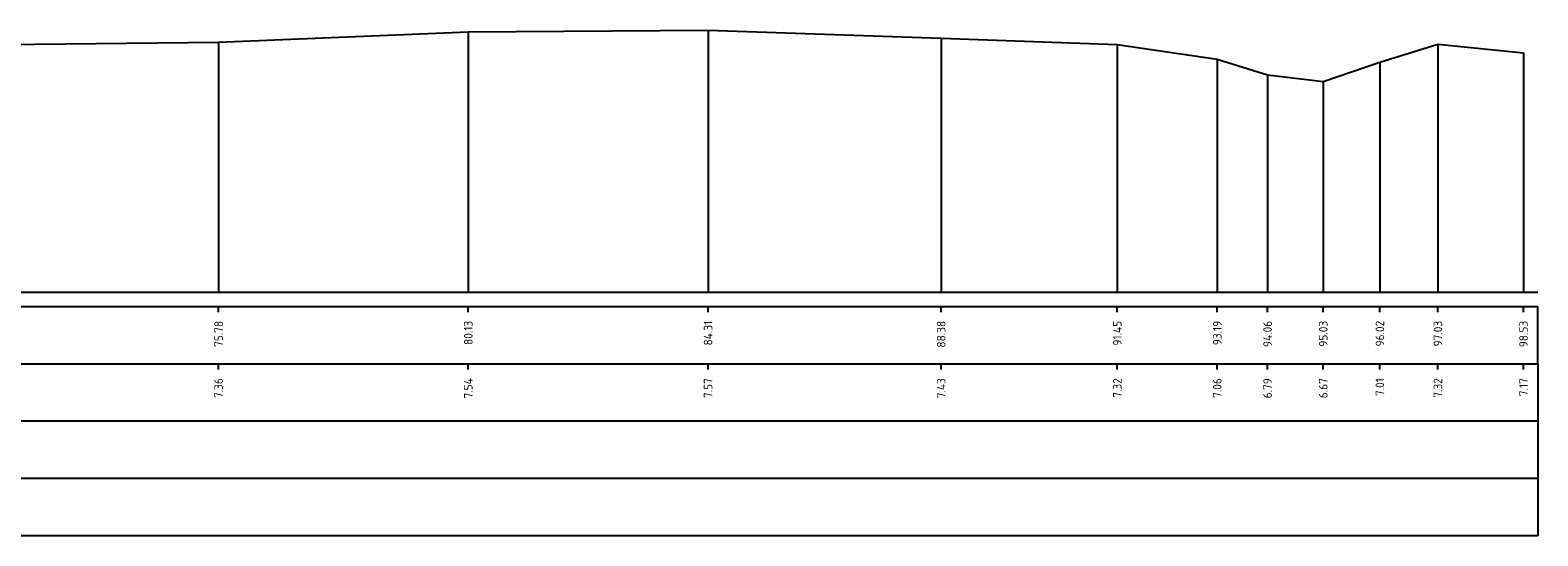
# Model space of a CAD drawing. Header units: metres. Extents: x 238236 to 238555, y 510830 to 510966.
# Tile 16 of 16: x 238529 to 238555, y 510870 to 510879. Entities that reach past the tile are written whole.
import ezdxf
from ezdxf.enums import TextEntityAlignment as Align

# ---------------------------------------------------------------- set-up
doc = ezdxf.new("R2010")
doc.units = ezdxf.units.M
doc.header["$LTSCALE"] = 0.5
doc.layers.get('0').update_dxf_attribs({"linetype": 'CONTINUOUS'})
doc.layers.add('B-ME-AL-PROFIEL_MAAIVELD-GD', color=7, linetype='CONTINUOUS')
doc.layers.add('B-ME-AL-PROFIELRASTER-S', color=7, linetype='CONTINUOUS')
doc.styles.add('NLCS-ISO-ANNOTATIVE-T18', font='NLCS-ISO.ttf', dxfattribs={"height": 1.8})

# ---------------------------------------------------------------- blocks, each defined once
blk = doc.blocks.new('SAL-PROFIELRASTER_BALK_EIND1-SOD')
at = {"color": 0, "linetype": 'ByBlock', "lineweight": -2}
blk.add_line((1, -12.5), (1, -2.5), dxfattribs=at)
at = {"color": 0, "linetype": 'ByBlock', "lineweight": -2, "flags": 128}
for points in [[(0, 0), (1, 0)], [(0, -2.5), (1, -2.5)], [(0, -12.5), (1, -12.5)]]:
    blk.add_lwpolyline(points, dxfattribs=at)
blk = doc.blocks.new('SAL-PROFIELRASTER_BALK_EIND2-SOD')
at = {"color": 0, "linetype": 'ByBlock', "lineweight": -2}
for p, q in [((1, -2.5), (1, -12.5)), ((1, -12.5), (0, -12.5))]:
    blk.add_line(p, q, dxfattribs=at)
blk = doc.blocks.new('SAL-PROFIELRASTER_BALK_DATA-SOD')
at = {"color": 0, "linetype": 'ByBlock', "lineweight": -2}
blk.add_lwpolyline([(0, -3.5), (0, -2.5)], dxfattribs=at)
at = {"color": 0, "linetype": 'ByBlock', "lineweight": -2, "style": 'NLCS-ISO-ANNOTATIVE-T18'}
blk.add_attdef('GETAL', text='', height=1.5, rotation=90, dxfattribs=at).set_placement((0.75, -5), align=Align.RIGHT)
blk = doc.blocks.new('SAL-PROFIELRASTER_AANHAAL-SOD')
at = {"color": 9, "linetype": 'ByBlock', "lineweight": -2, "flags": 128}
blk.add_lwpolyline([(0, 1), (0, 0)], dxfattribs=at)
blk = doc.blocks.new('q')
at = {"layer": 'B-ME-AL-PROFIEL_MAAIVELD-GD'}
blk.add_lwpolyline([(238506.281, 510922.624), (238510.555, 510922.672), (238514.907, 510922.855), (238519.086, 510922.881), (238523.148, 510922.739), (238526.218, 510922.632), (238527.96, 510922.373), (238528.837, 510922.104), (238529.807, 510921.985), (238530.794, 510922.322), (238531.805, 510922.638), (238533.297, 510922.487)], dxfattribs=at)
at = {"layer": 'B-ME-AL-PROFIELRASTER-S'}
for p, yscale in [((238510.555, 510918.314), 4.358), ((238514.907, 510918.314), 4.541), ((238519.086, 510918.314), 4.567), ((238523.148, 510918.314), 4.425), ((238526.218, 510918.314), 4.318), ((238531.805, 510918.314), 4.324), ((238527.96, 510918.314), 4.059), ((238533.297, 510918.314), 4.173), ((238528.837, 510918.314), 3.79), ((238530.794, 510918.314), 4.008), ((238529.807, 510918.314), 3.671)]:
    blk.add_blockref('SAL-PROFIELRASTER_AANHAAL-SOD', p, dxfattribs=dict(at, yscale=yscale))
at = {"layer": 'B-ME-AL-PROFIELRASTER-S', "xscale": 98.77508846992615, "yscale": 0.1, "zscale": 98.77508846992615}
for name, p in [('SAL-PROFIELRASTER_BALK_EIND1-SOD', (238434.772, 510918.314)), ('SAL-PROFIELRASTER_BALK_EIND2-SOD', (238434.772, 510917.314)), ('SAL-PROFIELRASTER_BALK_EIND2-SOD', (238434.772, 510916.314)), ('SAL-PROFIELRASTER_BALK_EIND2-SOD', (238434.772, 510915.314))]:
    blk.add_blockref(name, p, dxfattribs=at)
at = {"layer": 'B-ME-AL-PROFIELRASTER-S', "xscale": 0.1, "yscale": 0.1, "zscale": 0.1}
for p, values in [((238510.555, 510918.314), {'GETAL': '75.78'}), ((238514.907, 510918.314), {'GETAL': '80.13'}), ((238519.086, 510918.314), {'GETAL': '84.31'}), ((238523.148, 510918.314), {'GETAL': '88.38'}), ((238526.218, 510918.314), {'GETAL': '91.45'}), ((238527.96, 510918.314), {'GETAL': '93.19'}), ((238528.837, 510918.314), {'GETAL': '94.06'}), ((238529.807, 510918.314), {'GETAL': '95.03'}), ((238530.794, 510918.314), {'GETAL': '96.02'}), ((238531.805, 510918.314), {'GETAL': '97.03'}), ((238533.297, 510918.314), {'GETAL': '98.53'}), ((238510.555, 510917.314), {'GETAL': '7.36'}), ((238514.907, 510917.314), {'GETAL': '7.54'}), ((238519.086, 510917.314), {'GETAL': '7.57'}), ((238523.148, 510917.314), {'GETAL': '7.43'}), ((238526.218, 510917.314), {'GETAL': '7.32'}), ((238527.96, 510917.314), {'GETAL': '7.06'}), ((238528.837, 510917.314), {'GETAL': '6.79'}), ((238529.807, 510917.314), {'GETAL': '6.67'}), ((238530.794, 510917.314), {'GETAL': '7.01'}), ((238531.805, 510917.314), {'GETAL': '7.32'}), ((238533.297, 510917.314), {'GETAL': '7.17'})]:
    blk.add_blockref('SAL-PROFIELRASTER_BALK_DATA-SOD', p, dxfattribs=at).add_auto_attribs(values)

msp = doc.modelspace()

# ---------------------------------------------------------------- block references
msp.add_blockref('q', (21.358, -44.288))

doc.saveas('drawing.dxf')
